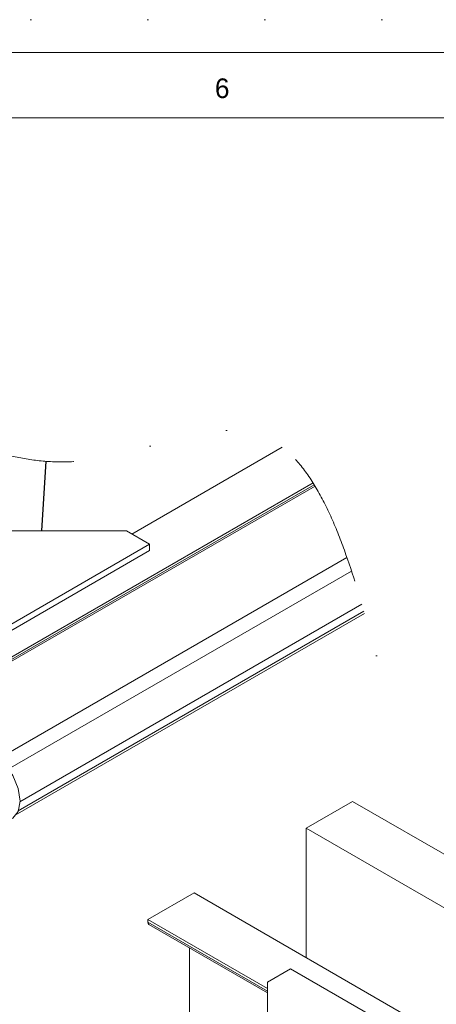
# Model space of a CAD drawing. Header units: millimetres. Extents: x -1413 to 6997, y -739331 to -733391.
# Tile 13 of 47: x 2144 to 2781, y -734896 to -733391. Entities that reach past the tile are written whole.
import ezdxf

# ---------------------------------------------------------------- set-up
doc = ezdxf.new("R2010")
doc.units = ezdxf.units.MM
doc.header["$MEASUREMENT"] = 0
doc.linetypes.add('DGN Style 1', pattern=[178.733029, 0.297393, -178.435636])
doc.linetypes.add('DGN Style 6', pattern=[565.640967, 0.297393, -118.957091, 208.174909, -118.957091, 0.297393, -118.957091])
doc.layers.add('Side Slip Cradle Stbd', color=7, linetype='Continuous', lineweight=0)
doc.styles.add('Style-ENGINEERING', font='ENGINEERING.shx')

# ---------------------------------------------------------------- blocks, each defined once
blk = doc.blocks.new('*U59')
at = {"color": 7, "linetype": 'DGN Style 1', "lineweight": 0, "flags": 128}
blk.add_lwpolyline([(-4205.03, 2969.95), (4204.97, 2969.95), (4204.97, -2970.05), (-4205.03, -2970.05), (-4205.03, 2969.95)], close=True, dxfattribs=at)
at = {"color": 7, "linetype": 'Continuous', "lineweight": 0, "flags": 128}
blk.add_lwpolyline([(-4155.03, 2919.95), (4154.97, 2919.95), (4154.97, -2920.05), (-4155.03, -2920.05), (-4155.03, 2919.95)], close=True, dxfattribs=at)
at = {"color": 7, "linetype": 'Continuous', "lineweight": 13, "flags": 128}
blk.add_lwpolyline([(-4055.03, 2819.95), (4054.97, 2819.95), (4054.97, -2820.05), (-4055.03, -2820.05), (-4055.03, 2819.95)], close=True, dxfattribs=at)
at = {"color": 7, "linetype": 'Continuous', "lineweight": 0, "flags": 128}
blk.add_lwpolyline([(-670.57, 1832.14), (-658.07, 1814.5), (-649.79, 1794.7), (-646.89, 1775.55), (-649.79, 1759.73), (-658.07, 1749.5), (-675.75, 1739.3), (-688.25, 1736.09)], dxfattribs=at)
at = {"color": 1, "linetype": 'DGN Style 6', "lineweight": 0}
blk.add_spline([(-101.84, 1997.37), (-300.02, 2340.61), (-550.42, 2295.62), (-905.48, 2406.73), (-1276.44, 2470.14), (-1608.31, 2096.79), (-1372.14, 1811.15), (-1123.01, 1398.13)], degree=3, dxfattribs=at)
at = {"layer": 'Side Slip Cradle Stbd', "color": 7, "linetype": 'Continuous', "lineweight": 0}
for p, q in [((-246.15, 2316.37), (-475.97, 2183.68)), ((-614.28, 2188.58), (-607.49, 2294.9)), ((-613.87, 2188.58), (-607.07, 2294.87)), ((-198.98, 2261.95), (-746.95, 1945.58)), ((-197.25, 2259.18), (-746.95, 1941.81)), ((-661.23, 2035.89), (-449.1, 2158.37)), ((-678.73, 1841.24), (-147.26, 2148.08)), ((-664.92, 1824.16), (-140.16, 2127.13)), ((-120.27, 2062.44), (-654.36, 1754.09)), ((-649.63, 1760.59), (-121.21, 2065.67)), ((-647.06, 1774.59), (-124.36, 2076.37)), ((-138.66, 1775.01), (-209.37, 1734.19)), ((-138.66, 1775.01), (35.59, 1674.41)), ((-209.37, 1734.19), (150.14, 1526.62)), ((-209.37, 1536.24), (-209.37, 1734.19)), ((-380.8, 1635.21), (-451.51, 1594.39)), ((-21.29, 1427.65), (-380.8, 1635.21)), ((-268.78, 1488.89), (-451.51, 1594.39)), ((-451.51, 1594.39), (-451.51, 1590.62)), ((-268.78, 1485.12), (-451.51, 1590.62)), ((-387.87, 1551.18), (-387.87, 1413.92))]:
    blk.add_line(p, q, dxfattribs=at)
at = {"layer": 'Side Slip Cradle Stbd', "color": 30, "linetype": 'Continuous', "lineweight": 0}
for p, q in [((-449.1, 2158.37), (-449.1, 2168.16)), ((-268.78, 1498.69), (-268.78, 1488.89))]:
    blk.add_line(p, q, dxfattribs=at)
at = {"layer": 'Side Slip Cradle Stbd', "color": 7, "linetype": 'Continuous', "lineweight": 0, "flags": 128}
for points in [[(-196.04, 2257.18), (-748.45, 1938.25), (-748.45, 1938.25)], [(-268.78, 1482.42), (-450.01, 1587.05), (-451.12, 1588.46), (-451.51, 1590.62)]]:
    blk.add_lwpolyline(points, dxfattribs=at)
at = {"layer": 'Side Slip Cradle Stbd', "color": 30, "linetype": 'Continuous', "lineweight": 0, "flags": 128}
for points in [[(-449.1, 2168.16), (-661.23, 2045.69), (-873.36, 2168.16), (-838.01, 2188.58), (-484.46, 2188.58), (-449.1, 2168.16)], [(-449.1, 2158.37), (-661.23, 2035.89), (-873.36, 2158.37), (-873.36, 2158.37)], [(-233.42, 1274.15), (-21.29, 1396.62), (-233.42, 1519.1), (-268.78, 1498.69), (-268.78, 1294.56), (-233.42, 1274.15)], [(-268.78, 1488.89), (-268.78, 1488.89), (-268.78, 1284.76), (-233.42, 1264.35)]]:
    blk.add_lwpolyline(points, dxfattribs=at)
at = {"insert": (-337.95, 2864.95), "char_height": 30, "attachment_point": 5, "line_spacing_factor": 1.2, "style": 'Style-ENGINEERING'}
blk.add_mtext('6', dxfattribs=at)

msp = doc.modelspace()

# ---------------------------------------------------------------- block references
at = {"layer": 'Side Slip Cradle Stbd', "color": 7, "linetype": 'Continuous', "lineweight": 0}
msp.add_blockref('*U59', (2791.75, -736360.85), dxfattribs=at)

doc.saveas('drawing.dxf')
